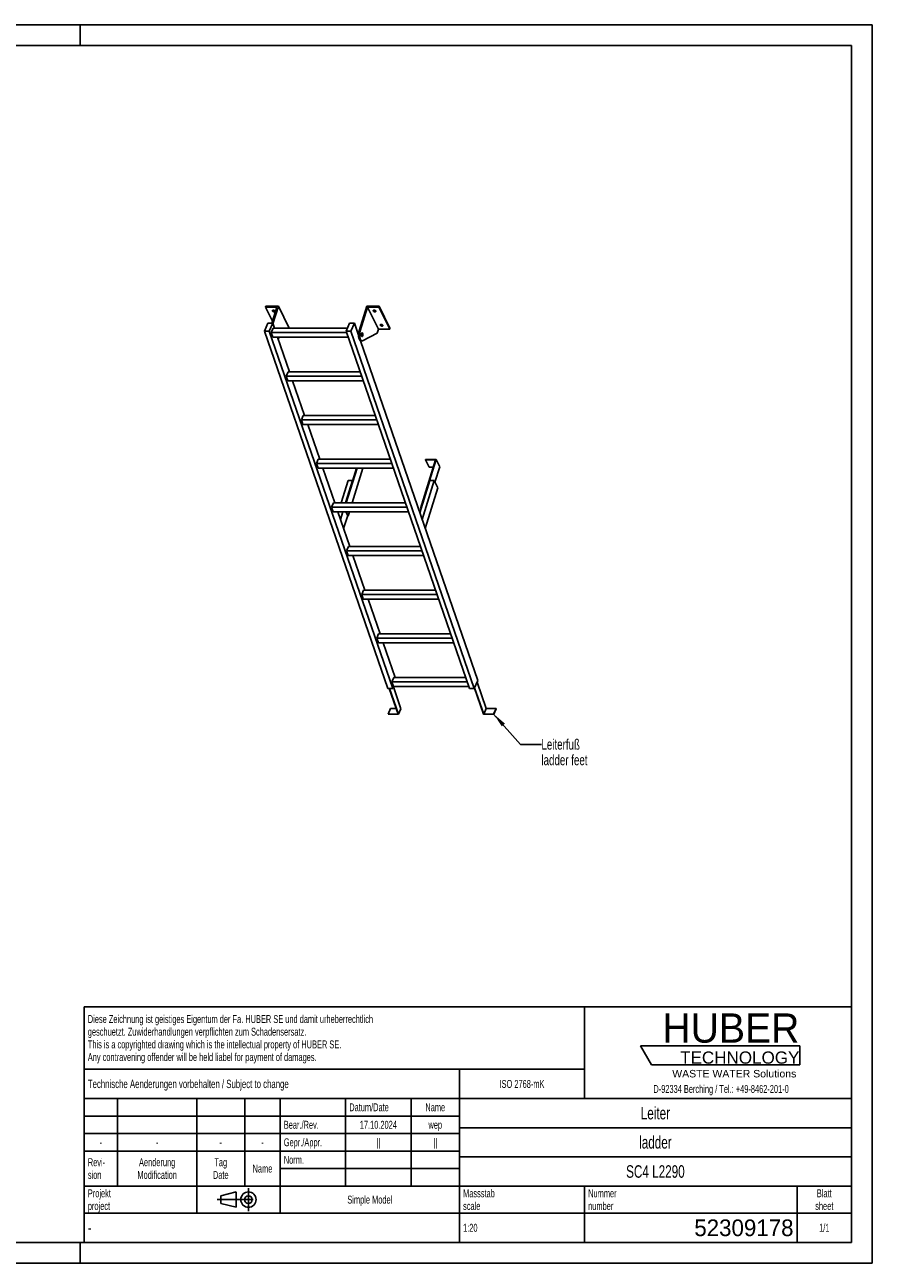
# Model space of a CAD drawing. Header units: millimetres. Extents: x 0 to 8400, y 0 to 5940.
# Tile 2 of 2: x 4335 to 8400, y 0 to 5940. Entities that reach past the tile are written whole.
import ezdxf

# ---------------------------------------------------------------- set-up
doc = ezdxf.new("R2010")
doc.units = ezdxf.units.MM
doc.header["$LTSCALE"] = 462
doc.linetypes.add('CENTER', pattern=[0.6, 0.375, -0.075, 0.075, -0.075])
doc.layers.get('0').update_dxf_attribs({"linetype": 'CONTINUOUS'})
for name, color, linetype in [('005_AXIS', 7, 'CONTINUOUS'), ('053_NOTES', 7, 'CONTINUOUS'), ('HUBER_Logo_BL1', 7, 'CONTINUOUS')]:
    doc.layers.add(name, color=color, linetype=linetype)
doc.styles.get("Standard").update_dxf_attribs({"font": 'txt', "width": 0.7})
doc.styles.add('TEXTSTYLE_2', font='txt')
doc.styles.add('TEXTSTYLE_3', font='arial.ttf')
doc.styles.add('TEXTSTYLE_5', font='txt', dxfattribs={"width": 0.8})
doc.styles.add('TEXTSTYLE_6', font='txt')
doc.dimstyles.get("Standard").update_dxf_attribs({"dimtxt": 50, "dimasz": 70, "dimexe": 2, "dimexo": 1, "dimtad": 1, "dimtxsty": 'Standard', "dimblk": '_FILLED', "dimblk1": '_FILLED', "dimblk2": '_FILLED', "dimcen": 0.09, "dimazin": 2, "dimtol": 1, "dimtp": 0.01, "dimtm": 0.01, "dimtfac": 1, "dimtofl": 0, "dimtmove": 0, "dimatfit": 3, "dimldrblk": '_FILLED', "dimfxl": 1, "dimtolj": 1, "dimarcsym": 0})

# ---------------------------------------------------------------- blocks, each defined once
blk = doc.blocks.new('HUBER_LOGO_BL1', base_point=(7675, 1007.5))
at = {"layer": 'HUBER_Logo_BL1', "color": 5, "linetype": 'Continuous'}
for p, q in [((8052.9, 1042), (7287.9, 1042)), ((7287.9, 1042), (7341.9, 952)), ((8052.9, 1042), (8052.9, 952)), ((7341.9, 952), (8052.9, 952))]:
    blk.add_line(p, q, dxfattribs=at)
at = {"layer": 'HUBER_Logo_BL1', "color": 2, "linetype": 'Continuous', "attachment_point": 3, "line_spacing_factor": 0.78}
for s, insert, char_height, width, style in [('HUBER\\P\\fArial;\\H58.5;TECHNOLOGY ', (8050.7, 1198.2), 140.4, 775.343, 'TEXTSTYLE_2'), ('WASTE WATER Solutions', (8036, 927.2), 36, 594.067, 'TEXTSTYLE_3')]:
    blk.add_mtext(s, dxfattribs=dict(at, insert=insert, char_height=char_height, width=width, style=style))
at = {"layer": 'HUBER_Logo_BL1', "color": 2, "linetype": 'Continuous', "insert": (7675, 854.8), "char_height": 38, "width": 1621.786, "attachment_point": 2, "line_spacing_factor": 0.96}
blk.add_mtext('D-92334 Berching / Tel.: +49-8462-201-0', dxfattribs=at)
blk = doc.blocks.new('PROJEKTIONSMETHODE_1_BL2', base_point=(5360, 305))
at = {"color": 2, "linetype": 'CENTER'}
for p, q in [((5407.7, 360), (5407.7, 250)), ((5257.3, 305), (5462.7, 305))]:
    blk.add_line(p, q, dxfattribs=at)
at = {"color": 2, "linetype": 'Continuous'}
for p, q in [((5275.7, 323.3), (5349, 341.7)), ((5275.7, 286.7), (5275.7, 323.3)), ((5349, 268.3), (5349, 341.7)), ((5275.7, 286.7), (5349, 268.3))]:
    blk.add_line(p, q, dxfattribs=at)
for radius in [36.7, 18.3]:
    blk.add_circle((5407.7, 305), radius, dxfattribs=at)
blk = doc.blocks.new('*T11')
at = {"color": 3, "linetype": 'Continuous'}
for p, q in [((0, 0), (3680, 0)), ((0, 0), (0, -1130)), ((2400, 0), (2400, -440)), ((3680, 0), (3680, -1130)), ((0, -300), (2400, -300)), ((1800, -300), (1800, -1130)), ((0, -440), (3680, -440)), ((160, -440), (160, -860)), ((540, -440), (540, -990)), ((770, -440), (770, -860)), ((940, -440), (940, -990)), ((1254, -440), (1254, -860)), ((1568, -440), (1568, -860)), ((0, -524), (1800, -524)), ((1800, -580), (3680, -580)), ((0, -608), (1800, -608)), ((0, -692), (1800, -692)), ((1800, -720), (3680, -720)), ((940, -776), (1800, -776)), ((0, -860), (3680, -860)), ((2400, -860), (2400, -1130)), ((3420, -860), (3420, -1130)), ((0, -990), (3680, -990)), ((0, -1130), (3680, -1130))]:
    blk.add_line(p, q, dxfattribs=at)
at = {"color": 2, "linetype": 'Continuous', "line_spacing_factor": 0.96}
for s, insert, char_height, width, attachment_point in [('Diese Zeichnung ist geistiges Eigentum der Fa. HUBER SE und damit urheberrechtlich \\Pgeschuetzt. Zuwiderhandlungen verpflichten zum Schadensersatz.\\PThis is a copyrighted drawing which is the intellectual property of HUBER SE.\\PAny contravening offender will be held liabel for payment of damages.', (17.5, -39.8), 38, 4429.714, 1), ('Technische Aenderungen vorbehalten / Subject to change', (17.5, -350), 40, 3049.524, 1), ('ISO 2768-mK', (2100, -351), 38, 665.905, 2), ('Datum/Date', (1271.5, -463), 38, 584.476, 1), ('Name', (1684, -463), 38, 253.333, 2), ('Leiter', (2740, -480), 60, 480, 2), ('Bear./Rev.', (957.5, -547), 38, 544.667, 1), ('17.10.2024', (1411, -547), 38, 546.476, 2), ('wep', (1684, -547), 38, 199.048, 2), ('-', (80, -631), 38, 68.762, 2), ('-', (350, -631), 38, 68.762, 2), ('-', (655, -631), 38, 68.762, 2), ('-', (855, -631), 38, 68.762, 2), ('Gepr./Appr.', (957.5, -631), 38, 598.952, 1), ('||', (1411, -631), 38, 101.333, 2), ('||', (1684, -631), 38, 101.333, 2), ('ladder', (2740, -620), 60, 502.857, 2), ('Revi-\\Psion', (17.5, -726.6), 38, 276.857, 1), ('Aenderung\\PModification', (350, -726.6), 38, 606.19, 2), ('Tag\\PDate', (655, -726.6), 38, 235.238, 2), ('Name', (855, -757), 38, 253.333, 2), ('Norm. ', (957.5, -715), 38, 351.048, 1), ('SC4 L2290', (2740, -760), 60, 860, 2), ('Projekt\\Pproject', (17.5, -875.6), 38, 367.333, 1), ('Massstab\\Pscale', (1817.5, -875.6), 38, 448.762, 1), ('Nummer\\Pnumber', (2417.5, -875.6), 38, 372.762, 1), ('Blatt\\Psheet', (3550, -875.6), 38, 275.048, 2), ('Simple Model', (1370, -906), 38, 656.857, 2), ('1:20', (1817.5, -1041), 38, 204.476, 1), ('1/1', (3550, -1041), 38, 159.238, 2)]:
    blk.add_mtext(s, dxfattribs=dict(at, insert=insert, char_height=char_height, width=width, attachment_point=attachment_point))
for s, insert, char_height, width, attachment_point, style in [('-', (17.5, -1035), 50, 36.667, 1, 'TEXTSTYLE_5'), ('52309178', (3402.5, -1020), 80, 1093.333, 3, 'TEXTSTYLE_6')]:
    blk.add_mtext(s, dxfattribs=dict(at, insert=insert, char_height=char_height, width=width, attachment_point=attachment_point, style=style))
blk = doc.blocks.new('_FILLED')
at = {"color": 0, "linetype": 'ByBlock'}
blk.add_solid([(0, 0), (-1, 0.143), (-1, -0.143)], dxfattribs=at)

msp = doc.modelspace()

# ---------------------------------------------------------------- linework, layer by layer
at = {"color": 7, "linetype": 'Continuous'}
for p, q in [((0, 5940), (8400, 5940)), ((8400, 0), (8400, 5940)), ((5544.453, 4585.839), (5490.111, 4585.839)), ((5544.453, 4585.839), (5520.528, 4508.417)), ((5525.4, 4506.299), (5551.432, 4590.539)), ((5938.568, 4472.256), (5975.12, 4590.539)), ((5979.194, 4585.839), (5944.095, 4472.256)), ((6033.537, 4585.839), (5979.194, 4585.839)), ((6031.051, 4480.165), (5979.194, 4585.839)), ((5485.035, 4470.598), (5501.642, 4508.417)), ((6076.709, 2757.244), (5485.035, 4470.598)), ((5508.061, 4470.598), (5485.035, 4470.598)), ((5501.642, 4508.417), (5524.669, 4508.417)), ((5524.669, 4508.417), (5508.061, 4470.598)), ((6099.736, 2757.244), (5508.061, 4470.598)), ((5517.162, 4464.591), (5525.903, 4484.496)), ((5524.913, 4442.146), (5517.162, 4464.591)), ((5878.56, 4464.591), (5517.162, 4464.591)), ((5532.929, 4484.496), (5524.669, 4508.417)), ((5882.589, 4484.496), (5525.903, 4484.496)), ((5603.289, 4484.865), (5603.175, 4484.496)), ((5876.486, 4470.598), (5893.093, 4508.417)), ((6468.16, 2757.244), (5876.486, 4470.598)), ((5899.512, 4470.598), (5876.486, 4470.598)), ((5893.093, 4508.417), (5916.12, 4508.417)), ((5916.12, 4508.417), (5899.512, 4470.598)), ((6491.187, 2757.244), (5899.512, 4470.598)), ((5936.103, 4450.549), (5916.12, 4508.417)), ((6024.85, 4460.099), (5955.556, 4424.201)), ((6031.051, 4480.165), (6024.85, 4460.099)), ((6031.051, 4480.165), (6085.394, 4480.165)), ((5524.913, 4442.146), (5886.311, 4442.146)), ((5605.274, 4275.003), (5547.554, 4442.146)), ((5560.981, 4442.146), (5549.592, 4436.245)), ((6507.794, 2795.062), (5945.149, 4424.355)), ((5947.719, 4423.608), (5953.246, 4423.608)), ((5589.507, 4255.098), (5598.247, 4275.003)), ((5597.258, 4232.652), (5589.507, 4255.098)), ((5950.904, 4255.098), (5589.507, 4255.098)), ((5597.258, 4232.652), (5958.656, 4232.652)), ((5944.031, 4275.003), (5598.247, 4275.003)), ((5677.618, 4065.51), (5619.899, 4232.652)), ((5661.851, 4045.605), (5670.592, 4065.51)), ((6023.249, 4045.605), (5661.851, 4045.605)), ((5669.602, 4023.159), (5661.851, 4045.605)), ((6016.375, 4065.51), (5670.592, 4065.51)), ((5669.602, 4023.159), (6031, 4023.159)), ((5749.963, 3856.016), (5692.243, 4023.159)), ((5742.936, 3856.016), (5734.196, 3836.112)), ((6095.593, 3836.112), (5734.196, 3836.112)), ((5741.947, 3813.666), (5734.196, 3836.112)), ((5741.947, 3813.666), (6103.345, 3813.666)), ((6088.72, 3856.016), (5742.936, 3856.016)), ((5822.307, 3646.523), (5764.588, 3813.666)), ((5926.834, 3813.666), (5875.183, 3646.523)), ((5877.026, 3646.523), (5928.677, 3813.666)), ((5905.362, 3646.523), (5957.013, 3813.666)), ((6305.863, 3853.942), (6233.727, 3620.51)), ((6235.569, 3620.51), (6308.189, 3855.508)), ((6257.531, 3855.508), (6257.047, 3853.942)), ((6257.047, 3853.942), (6274.434, 3818.51)), ((6257.047, 3853.942), (6305.863, 3853.942)), ((6308.189, 3855.508), (6257.531, 3855.508)), ((6274.434, 3818.51), (6294.913, 3818.51)), ((6302.649, 3745.884), (6325.576, 3820.076)), ((6308.189, 3855.508), (6325.576, 3820.076)), ((6277.641, 3753.676), (6229.997, 3599.499)), ((6298.826, 3753.676), (6241.177, 3567.125)), ((6298.826, 3753.676), (6277.641, 3753.676)), ((6316.213, 3718.244), (6298.826, 3753.676)), ((6256.132, 3523.82), (6316.213, 3718.244)), ((5815.281, 3646.523), (5806.54, 3626.619)), ((5814.291, 3604.173), (5806.54, 3626.619)), ((6167.938, 3626.619), (5806.54, 3626.619)), ((6161.064, 3646.523), (5815.281, 3646.523)), ((5814.291, 3604.173), (6175.689, 3604.173)), ((5894.652, 3437.03), (5836.932, 3604.173)), ((5875.162, 3604.173), (5884.532, 3585.078)), ((5877.004, 3604.173), (5886.374, 3585.078)), ((5884.532, 3585.078), (5886.374, 3585.078)), ((5886.374, 3585.078), (5892.275, 3604.173)), ((6233.727, 3620.51), (6235.422, 3617.055)), ((6233.727, 3620.51), (6235.569, 3620.51)), ((6235.569, 3620.51), (6236.134, 3619.358)), ((5887.625, 3437.03), (5878.885, 3417.126)), ((5886.636, 3394.68), (5878.885, 3417.126)), ((6240.282, 3417.126), (5878.885, 3417.126)), ((5886.636, 3394.68), (6248.034, 3394.68)), ((6233.409, 3437.03), (5887.625, 3437.03)), ((5966.996, 3227.537), (5909.277, 3394.68)), ((5959.97, 3227.537), (5951.229, 3207.633)), ((6312.627, 3207.633), (5951.229, 3207.633)), ((5958.98, 3185.187), (5951.229, 3207.633)), ((6305.753, 3227.537), (5959.97, 3227.537)), ((5958.98, 3185.187), (6320.378, 3185.187)), ((6039.341, 3018.044), (5981.621, 3185.187)), ((6032.314, 3018.044), (6023.574, 2998.14)), ((6031.325, 2975.694), (6023.574, 2998.14)), ((6384.971, 2998.14), (6023.574, 2998.14)), ((6031.325, 2975.694), (6392.723, 2975.694)), ((6378.098, 3018.044), (6032.314, 3018.044)), ((6111.685, 2808.551), (6053.966, 2975.694)), ((6104.659, 2808.551), (6095.918, 2788.646)), ((6450.442, 2808.551), (6104.659, 2808.551)), ((6507.794, 2795.062), (6491.187, 2757.244)), ((6099.736, 2757.244), (6076.709, 2757.244)), ((6082.976, 2757.244), (6125.468, 2634.195)), ((6127.827, 2632.698), (6084.818, 2757.244)), ((6457.316, 2788.646), (6095.918, 2788.646)), ((6103.669, 2766.201), (6095.918, 2788.646)), ((6103.669, 2766.201), (6099.736, 2757.244)), ((6139.481, 2659.238), (6103.039, 2764.766)), ((6103.669, 2766.201), (6465.067, 2766.201)), ((6491.187, 2757.244), (6468.16, 2757.244)), ((6491.601, 2758.187), (6534.936, 2632.698)), ((6536.261, 2634.195), (6492.632, 2760.535)), ((6547.916, 2660.734), (6504.287, 2787.075)), ((6089.227, 2660.734), (6077.573, 2634.195)), ((6077.573, 2634.195), (6078.09, 2632.698)), ((6125.468, 2634.195), (6077.573, 2634.195)), ((6078.09, 2632.698), (6127.827, 2632.698)), ((6116.303, 2660.734), (6089.227, 2660.734)), ((6139.481, 2659.238), (6127.827, 2632.698)), ((6534.936, 2632.698), (6584.673, 2632.698)), ((6547.916, 2660.734), (6536.261, 2634.195)), ((6584.157, 2634.195), (6536.261, 2634.195)), ((6595.811, 2660.734), (6547.916, 2660.734)), ((6595.811, 2660.734), (6584.157, 2634.195)), ((6584.673, 2632.698), (6584.157, 2634.195)), ((6596.328, 2659.238), (6584.673, 2632.698)), ((6596.328, 2659.238), (6595.811, 2660.734)), ((0, 0), (8400, 0))]:
    msp.add_line(p, q, dxfattribs=at)
at = {"color": 3, "linetype": 'Continuous'}
for p, q in [((8400, 5940), (0, 5940)), ((4600, 5940), (4600, 5840)), ((8400, 5940), (8400, 0)), ((4600, 0), (4600, 100)), ((8400, 0), (0, 0))]:
    msp.add_line(p, q, dxfattribs=at)
at = {"color": 5, "linetype": 'Continuous'}
for p, q in [((8300, 5840), (100, 5840)), ((8300, 100), (8300, 5840)), ((100, 100), (8300, 100))]:
    msp.add_line(p, q, dxfattribs=at)
at = {"color": 9, "linetype": 'Continuous'}
msp.add_line((5938.568, 4472.256), (5944.095, 4472.256), dxfattribs=at)
at = {"color": 7, "linetype": 'Continuous'}
for points, knots in [([(5938.568, 4472.256), (5937.839, 4469.896), (5936.724, 4464.806), (5935.957, 4456.847), (5936.049, 4448.64), (5936.992, 4440.811), (5938.48, 4434.839), (5940.092, 4430.756), (5941.396, 4428.268), (5942.824, 4426.261), (5944.362, 4424.77), (5945.999, 4423.83), (5947.167, 4423.608), (5947.719, 4423.608)], [0, 0, 0, 0, 0.13939916, 0.29280569, 0.45031518, 0.60153991, 0.73684016, 0.79611184, 0.84888332, 0.89492094, 0.93453063, 0.96882596, 1, 1, 1, 1]), ([(5944.095, 4472.256), (5943.365, 4469.896), (5942.25, 4464.806), (5941.484, 4456.847), (5941.575, 4448.64), (5942.519, 4440.811), (5944.006, 4434.839), (5945.619, 4430.756), (5946.922, 4428.268), (5948.351, 4426.261), (5949.888, 4424.77), (5951.525, 4423.83), (5952.693, 4423.608), (5953.246, 4423.608)], [0, 0, 0, 0, 0.13939916, 0.29280569, 0.45031518, 0.60153991, 0.73684016, 0.79611184, 0.84888332, 0.89492094, 0.93453063, 0.96882596, 1, 1, 1, 1]), ([(5953.246, 4423.608), (5953.44, 4423.608), (5954.239, 4423.659), (5955.019, 4423.922), (5955.556, 4424.201)], [0, 0, 0, 0, 0.24280271, 1, 1, 1, 1])]:
    msp.add_open_spline(points, degree=3, knots=knots, dxfattribs=at)
at = {"layer": '005_AXIS', "color": 7, "linetype": 'Continuous'}
for p, q in [((5491.563, 4590.539), (5490.111, 4585.839)), ((5490.111, 4585.839), (5523.455, 4517.89)), ((5551.432, 4590.539), (5491.563, 4590.539)), ((5603.289, 4484.865), (5551.432, 4590.539)), ((6034.989, 4590.539), (5975.12, 4590.539)), ((6034.989, 4590.539), (6033.537, 4585.839)), ((6085.394, 4480.165), (6033.537, 4585.839)), ((6086.846, 4484.865), (6034.989, 4590.539)), ((5936.413, 4461.108), (5932.457, 4461.108)), ((5953.246, 4461.108), (5951.142, 4461.108)), ((6086.846, 4484.865), (6085.394, 4480.165)), ((5953.246, 4446.108), (5951.143, 4446.108)), ((5886.191, 3753.676), (5853.078, 3646.523)), ((5907.375, 3753.676), (5874.262, 3646.523)), ((5886.191, 3753.676), (5907.375, 3753.676)), ((5907.94, 3752.524), (5907.375, 3753.676)), ((5839.991, 3604.173), (5838.546, 3599.499)), ((5861.175, 3604.173), (5849.726, 3567.125)), ((5864.681, 3523.82), (5883.967, 3586.23))]:
    msp.add_line(p, q, dxfattribs=at)
for points, knots in [([(5523.21, 4567.191), (5523.058, 4567.5), (5522.845, 4568.136), (5522.895, 4568.813), (5522.986, 4569.11)], [0, 0, 0, 0, 0.5259898, 1, 1, 1, 1]), ([(5522.986, 4569.11), (5523.11, 4569.511), (5523.667, 4570.303), (5525.044, 4571.002), (5526.8, 4571.294), (5528.789, 4571.167), (5530.818, 4570.64), (5532.684, 4569.764), (5534.2, 4568.629), (5534.944, 4567.679), (5535.183, 4567.191)], [0, 0, 0, 0, 0.08792798, 0.19150842, 0.31584215, 0.45699794, 0.60613596, 0.75253438, 0.88609216, 1, 1, 1, 1]), ([(5535.407, 4565.271), (5535.283, 4564.87), (5534.726, 4564.078), (5533.349, 4563.379), (5531.593, 4563.087), (5529.604, 4563.214), (5527.575, 4563.741), (5525.709, 4564.618), (5524.193, 4565.752), (5523.449, 4566.702), (5523.21, 4567.191)], [0, 0, 0, 0, 0.08792798, 0.19150842, 0.31584215, 0.45699794, 0.60613596, 0.75253438, 0.88609216, 1, 1, 1, 1]), ([(5534.578, 4568.099), (5533.812, 4567.882), (5532.087, 4567.755), (5529.518, 4568.236), (5527.126, 4569.289), (5525.774, 4570.367), (5525.264, 4570.979)], [0, 0, 0, 0, 0.23501097, 0.50003303, 0.76503684, 1, 1, 1, 1]), ([(5535.183, 4567.191), (5535.335, 4566.881), (5535.548, 4566.245), (5535.499, 4565.568), (5535.407, 4565.271)], [0, 0, 0, 0, 0.5259898, 1, 1, 1, 1]), ([(6006.767, 4567.191), (6006.615, 4567.5), (6006.402, 4568.136), (6006.452, 4568.813), (6006.543, 4569.11)], [0, 0, 0, 0, 0.5259898, 1, 1, 1, 1]), ([(6006.543, 4569.11), (6006.667, 4569.511), (6007.224, 4570.303), (6008.601, 4571.002), (6010.357, 4571.294), (6012.346, 4571.167), (6014.375, 4570.64), (6016.241, 4569.764), (6017.757, 4568.629), (6018.501, 4567.679), (6018.74, 4567.191)], [0, 0, 0, 0, 0.08792798, 0.19150842, 0.31584215, 0.45699794, 0.60613596, 0.75253438, 0.88609216, 1, 1, 1, 1]), ([(6018.964, 4565.271), (6018.84, 4564.87), (6018.283, 4564.078), (6016.906, 4563.379), (6015.15, 4563.087), (6013.161, 4563.214), (6011.132, 4563.741), (6009.266, 4564.618), (6007.75, 4565.752), (6007.006, 4566.702), (6006.767, 4567.191)], [0, 0, 0, 0, 0.08792798, 0.19150842, 0.31584215, 0.45699794, 0.60613596, 0.75253438, 0.88609216, 1, 1, 1, 1]), ([(6018.135, 4568.099), (6017.369, 4567.882), (6015.644, 4567.755), (6013.075, 4568.236), (6010.683, 4569.289), (6009.331, 4570.367), (6008.821, 4570.979)], [0, 0, 0, 0, 0.23501097, 0.50003303, 0.76503684, 1, 1, 1, 1]), ([(6018.74, 4567.191), (6018.892, 4566.881), (6019.105, 4566.245), (6019.056, 4565.568), (6018.964, 4565.271)], [0, 0, 0, 0, 0.5259898, 1, 1, 1, 1]), ([(5953.246, 4462.858), (5953.058, 4462.858), (5952.656, 4462.773), (5952.103, 4462.419), (5951.589, 4461.863), (5950.919, 4460.8), (5950.265, 4459.041), (5949.777, 4456.58), (5949.59, 4453.848), (5949.723, 4451.093), (5950.161, 4448.569), (5950.68, 4447.027), (5951.007, 4446.362)], [0, 0, 0, 0, 0.03139335, 0.06653603, 0.10789217, 0.15653915, 0.27536244, 0.41788485, 0.57383793, 0.73088447, 0.87653105, 1, 1, 1, 1]), ([(5953.246, 4461.108), (5953.093, 4461.108), (5952.767, 4461.039), (5952.319, 4460.752), (5951.903, 4460.301), (5951.359, 4459.439), (5950.829, 4458.013), (5950.433, 4456.018), (5950.282, 4453.802), (5950.389, 4451.569), (5950.745, 4449.522), (5951.166, 4448.272), (5951.43, 4447.733)], [0, 0, 0, 0, 0.03139335, 0.066536, 0.10789211, 0.15653911, 0.27536242, 0.41788483, 0.57383791, 0.73088448, 0.87653101, 1, 1, 1, 1]), ([(5955.485, 4460.854), (5955.339, 4461.151), (5955.036, 4461.685), (5954.489, 4462.336), (5953.893, 4462.755), (5953.451, 4462.858), (5953.246, 4462.858)], [0, 0, 0, 0, 0.31594771, 0.58208422, 0.80455749, 1, 1, 1, 1]), ([(5955.061, 4459.483), (5954.943, 4459.724), (5954.697, 4460.157), (5954.254, 4460.685), (5953.77, 4461.025), (5953.412, 4461.108), (5953.246, 4461.108)], [0, 0, 0, 0, 0.31594818, 0.58208432, 0.80455751, 1, 1, 1, 1]), ([(5953.246, 4444.358), (5953.434, 4444.358), (5953.836, 4444.443), (5954.389, 4444.798), (5954.902, 4445.353), (5955.573, 4446.417), (5956.227, 4448.175), (5956.715, 4450.636), (5956.901, 4453.369), (5956.769, 4456.123), (5956.33, 4458.647), (5955.811, 4460.189), (5955.485, 4460.854)], [0, 0, 0, 0, 0.03139335, 0.06653603, 0.10789217, 0.15653915, 0.27536244, 0.41788485, 0.57383793, 0.73088447, 0.87653105, 1, 1, 1, 1]), ([(5953.246, 4446.108), (5953.399, 4446.108), (5953.724, 4446.177), (5954.173, 4446.464), (5954.589, 4446.915), (5955.133, 4447.777), (5955.663, 4449.203), (5956.058, 4451.198), (5956.21, 4453.414), (5956.102, 4455.647), (5955.747, 4457.694), (5955.326, 4458.944), (5955.061, 4459.483)], [0, 0, 0, 0, 0.03139335, 0.066536, 0.10789211, 0.15653911, 0.27536242, 0.41788483, 0.57383791, 0.73088448, 0.87653101, 1, 1, 1, 1]), ([(6040.321, 4498.813), (6040.169, 4499.123), (6039.956, 4499.759), (6040.006, 4500.435), (6040.098, 4500.733)], [0, 0, 0, 0, 0.5259898, 1, 1, 1, 1]), ([(6040.098, 4500.733), (6040.222, 4501.134), (6040.778, 4501.926), (6042.155, 4502.625), (6043.911, 4502.917), (6045.901, 4502.79), (6047.93, 4502.263), (6049.796, 4501.386), (6051.311, 4500.251), (6052.056, 4499.302), (6052.295, 4498.813)], [0, 0, 0, 0, 0.08792798, 0.19150842, 0.31584215, 0.45699794, 0.60613596, 0.75253438, 0.88609216, 1, 1, 1, 1]), ([(6052.518, 4496.894), (6052.394, 4496.493), (6051.838, 4495.701), (6050.461, 4495.002), (6048.705, 4494.71), (6046.715, 4494.837), (6044.686, 4495.364), (6042.82, 4496.24), (6041.305, 4497.375), (6040.561, 4498.325), (6040.321, 4498.813)], [0, 0, 0, 0, 0.08792798, 0.19150842, 0.31584215, 0.45699794, 0.60613596, 0.75253438, 0.88609216, 1, 1, 1, 1]), ([(6051.69, 4499.722), (6050.924, 4499.505), (6049.199, 4499.378), (6046.63, 4499.859), (6044.237, 4500.912), (6042.886, 4501.99), (6042.376, 4502.602)], [0, 0, 0, 0, 0.23501097, 0.50003303, 0.76503684, 1, 1, 1, 1]), ([(6052.295, 4498.813), (6052.447, 4498.504), (6052.66, 4497.868), (6052.61, 4497.191), (6052.518, 4496.894)], [0, 0, 0, 0, 0.5259898, 1, 1, 1, 1]), ([(5951.007, 4446.362), (5951.153, 4446.065), (5951.456, 4445.532), (5952.003, 4444.88), (5952.599, 4444.461), (5953.041, 4444.358), (5953.246, 4444.358)], [0, 0, 0, 0, 0.31594771, 0.58208422, 0.80455749, 1, 1, 1, 1]), ([(5951.43, 4447.733), (5951.549, 4447.492), (5951.795, 4447.06), (5952.238, 4446.532), (5952.721, 4446.192), (5953.08, 4446.108), (5953.246, 4446.108)], [0, 0, 0, 0, 0.31594818, 0.58208432, 0.80455751, 1, 1, 1, 1])]:
    msp.add_open_spline(points, degree=3, knots=knots, dxfattribs=at)

# ---------------------------------------------------------------- block references
msp.add_blockref('*T11', (4620, 1230))
at = {"color": 2, "linetype": 'Continuous'}
msp.add_blockref('PROJEKTIONSMETHODE_1_BL2', (5360, 305), dxfattribs=at)
at = {"layer": 'HUBER_Logo_BL1'}
msp.add_blockref('HUBER_LOGO_BL1', (7674.994, 1007.484), dxfattribs=at)

# ---------------------------------------------------------------- texts
at = {"layer": '053_NOTES', "color": 2, "linetype": 'Continuous', "insert": (6813.254, 2513.64), "char_height": 50, "width": 566.07143, "attachment_point": 1, "line_spacing_factor": 0.9}
msp.add_mtext('Leiterfuß\\Pladder feet', dxfattribs=at)

# ---------------------------------------------------------------- leaders
at = {"layer": '053_NOTES', "color": 2, "linetype": 'Continuous', "annotation_type": 0, "has_hookline": 1, "hookline_direction": 1, "text_width": 356.502}
msp.add_leader([(6584.157, 2634.195), (6713.254, 2488.64), (6813.254, 2488.64)], dimstyle='Standard', override={"dimtad": 0}, dxfattribs=at)

doc.saveas('drawing.dxf')
